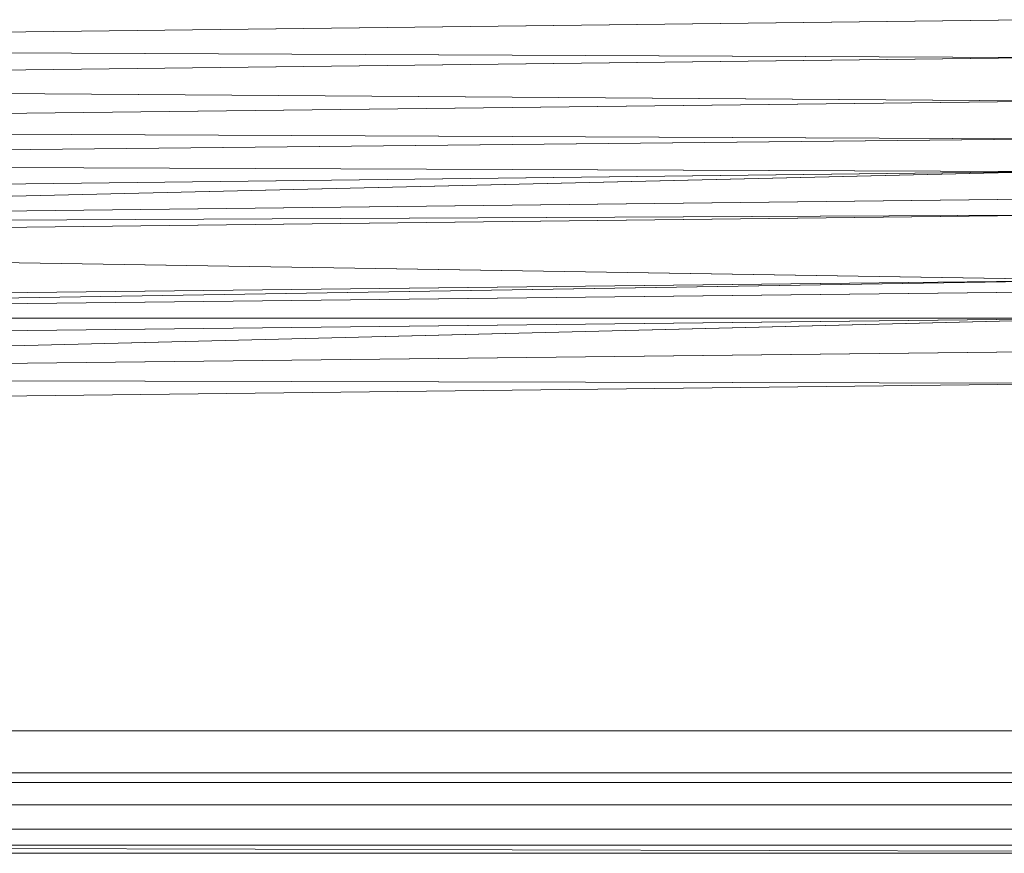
# Model space of a CAD drawing. Header units: metres. Extents: x 391.1 to 427.5, y 12.7 to 29.9.
# Tile 154 of 212: x 408.7 to 408.823, y 23.351 to 23.454. Entities that reach past the tile are written whole.
import ezdxf

# ---------------------------------------------------------------- set-up
doc = ezdxf.new("R2010")
doc.units = ezdxf.units.M
doc.layers.add('02_MOBILIARIO', color=7, linetype='Continuous', lineweight=18)
doc.layers.add('Mobiliario', color=7, linetype='Continuous', lineweight=18)

# ---------------------------------------------------------------- blocks, each defined once
blk = doc.blocks.new('Family - Plats de dutxa PS-1-153501-01_CLI_AIRE_PS1')
at = {"layer": '02_MOBILIARIO', "color": 253, "true_color": 0xaaaaaa}
for p, q in [((0.69702, 0.10354), (0.41, 0.10017)), ((0.41, 0.10017), (0.69702, 0.10354)), ((0.41, 0.10017), (0.69702, 0.09882)), ((0.69702, 0.09882), (0.41, 0.10017)), ((0.69702, 0.09882), (0.41, 0.09545)), ((0.41, 0.09545), (0.69702, 0.09882)), ((0.41, 0.09545), (0.69702, 0.09343)), ((0.69702, 0.09343), (0.41, 0.09545)), ((0.69702, 0.09343), (0.41, 0.09006)), ((0.41, 0.09006), (0.69702, 0.09343)), ((0.41, 0.09006), (0.69702, 0.08871)), ((0.69702, 0.08871), (0.41, 0.09006)), ((0.69702, 0.08871), (0.41, 0.08582)), ((0.41, 0.08582), (0.69702, 0.08871)), ((0.41, 0.08582), (0.69702, 0.08466)), ((0.69702, 0.08466), (0.41, 0.08582)), ((0.69702, 0.08466), (0.41, 0.08129)), ((0.41, 0.08129), (0.69702, 0.08466)), ((0.69702, 0.08466), (0.41, 0.07792)), ((0.41, 0.07792), (0.69702, 0.08466)), ((0.69702, 0.08129), (0.41, 0.07792)), ((0.41, 0.07792), (0.69702, 0.08129)), ((0.41, 0.07792), (0.69702, 0.07927)), ((0.69702, 0.07927), (0.41, 0.0759)), ((0.69702, 0.07927), (0.41, 0.07792)), ((0.41, 0.0759), (0.69702, 0.07927)), ((0.41, 0.0759), (0.70444, 0.07118)), ((0.70444, 0.07118), (0.41, 0.0759)), ((0.70444, 0.07118), (0.41, 0.06781)), ((0.41, 0.06781), (0.70444, 0.07118)), ((0.70444, 0.07118), (0.41, 0.06646)), ((0.41, 0.06646), (0.70444, 0.07118)), ((0.70444, 0.06983), (0.41, 0.06646)), ((0.41, 0.06646), (0.70444, 0.06983)), ((0.41, 0.06646), (0.70444, 0.06646)), ((0.70444, 0.06646), (0.41, 0.06309)), ((0.70444, 0.06646), (0.41, 0.06646)), ((0.41, 0.06309), (0.70444, 0.06646)), ((0.70444, 0.06646), (0.41, 0.05905)), ((0.41, 0.05905), (0.70444, 0.06646)), ((0.70444, 0.06242), (0.41, 0.05905)), ((0.41, 0.05905), (0.70444, 0.06242)), ((0.41, 0.05905), (0.70444, 0.05837)), ((0.70444, 0.05837), (0.41, 0.05905)), ((0.70444, 0.05837), (0.41, 0.055)), ((0.70444, 0.05837), (0.41, 0.055)), ((0.038, 0.0152), (0.79, 0.0152)), ((0.798, 0.01), (0.41, 0.01)), ((0.41, 0.01), (0.798, 0.01)), ((0.79, 0.0088), (0.038, 0.0088)), ((0.799, 0.006), (0.41, 0.006)), ((0.41, 0.006), (0.799, 0.006)), ((0.8, 0.003), (0.41, 0.003)), ((0.8, 0.003), (0.41, 0.003)), ((0.41, 0.003), (0.8, 0.003)), ((0.51, 0.003), (0.8, 0.003)), ((0.01, 0), (0.81, 0)), ((0.01, 0), (0.81, 0)), ((0.41, 0.001), (0.8, 0.001)), ((0.8, 0.001), (0.41, 0.001)), ((0.41, 0.001), (0.8, 0)), ((0.8, 0), (0.41, 0.001)), ((0.8, 0), (0.41, 0.001)), ((0.8, 0), (0.41, 0.001)), ((0.8, 0), (0.41, 0)), ((0.8, 0), (0.41, 0)), ((0.8, 0), (0.51, 0)), ((0.8, 0), (0.51, 0))]:
    blk.add_line(p, q, dxfattribs=at)
at = {"layer": 'Mobiliario', "color": 253, "true_color": 0xaaaaaa}
for p, q in [((0.79, 0.0152), (0.038, 0.0152)), ((0.038, 0.0088), (0.79, 0.0088))]:
    blk.add_line(p, q, dxfattribs=at)
blk = doc.blocks.new('LONDR55-XX_ZZ-ARQ-CAA-M3D-Londres55_ifc-1-01_CLI_AIRE_PS1')
at = {"layer": '02_MOBILIARIO', "color": 253, "lineweight": 18, "true_color": 0xaaaaaa}
blk.add_blockref('Family - Plats de dutxa PS-1-153501-01_CLI_AIRE_PS1', (408.13172, 23.35074), dxfattribs=at)

msp = doc.modelspace()

# ---------------------------------------------------------------- block references
at = {"lineweight": 5}
msp.add_blockref('LONDR55-XX_ZZ-ARQ-CAA-M3D-Londres55_ifc-1-01_CLI_AIRE_PS1', (0, 0), dxfattribs=at)

doc.saveas('drawing.dxf')
